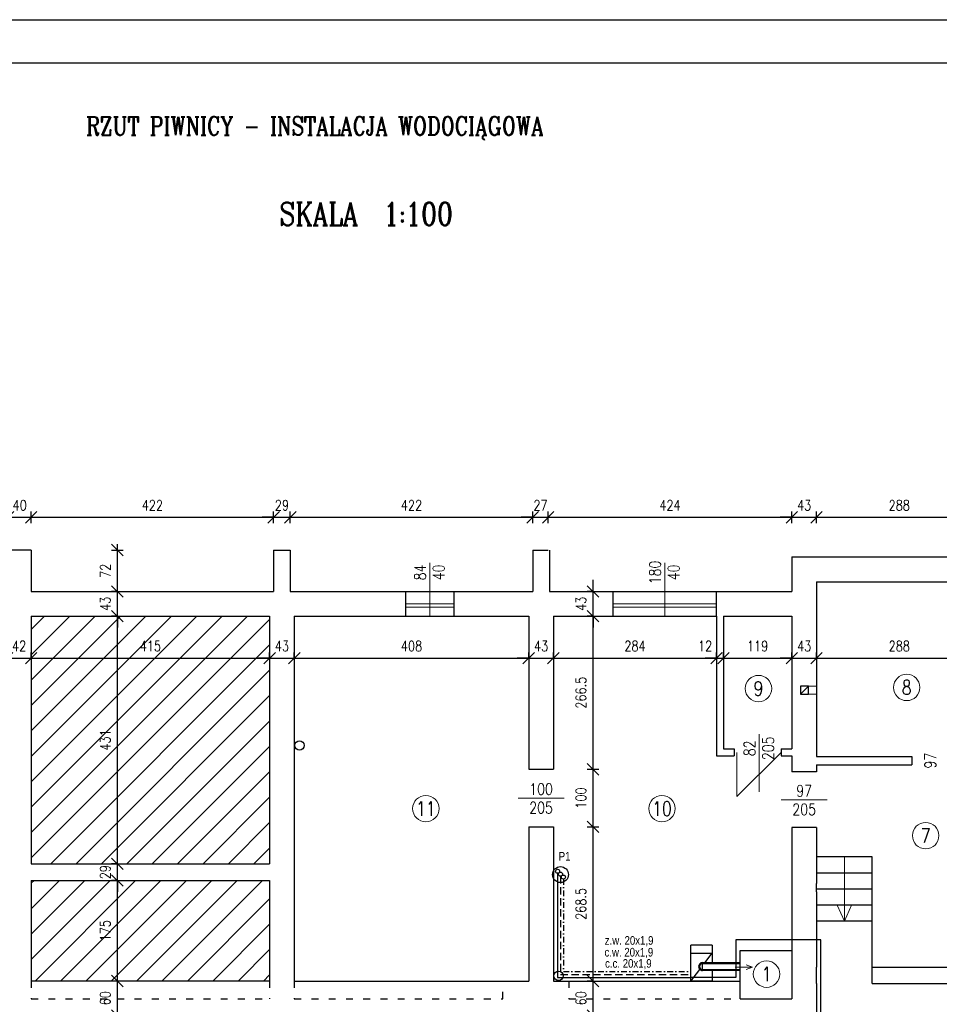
# Model space of a CAD drawing. Header units: centimetres. Extents: x 16800 to 40740, y -5708 to 2993.
# Tile 4 of 34: x 18297 to 19898, y -1714 to 0. Entities that reach past the tile are written whole.
import ezdxf
from ezdxf.enums import TextEntityAlignment as Align

# ---------------------------------------------------------------- set-up
doc = ezdxf.new("R2010")
doc.units = ezdxf.units.CM
doc.header["$MEASUREMENT"] = 0
for name, pattern in [('ACAD_ISO03W100', [30, 12, -18]), ('CONTINUA', [0]), ('DASHDOT', [1, 0.5, -0.25, 0, -0.25]), ('DASHED2', [9.525, 6.35, -3.175])]:
    doc.linetypes.add(name, pattern=pattern)
doc.layers.get('defpoints').update_dxf_attribs({"color": 6})
for name, color, linetype, lineweight in [('_woda ciepła', 1, 'DASHED2', 25), ('_woda cyrkulacyjna', 3, 'DASHDOT', 25), ('H20_PRZEWODY_ZIMNEJ_WODY', 5, 'Continuous', 30), ('kreskowanie', 7, 'Continuous', 18), ('linia pomocnicza', 7, 'Continuous', 18), ('linia widokowa', 8, 'Continuous', 25), ('opisy', 7, 'Continuous', 18), ('wymiary', 7, 'Continuous', 18)]:
    doc.layers.add(name, color=color, linetype=linetype, lineweight=lineweight)
doc.layers.add('napisy', color=7, linetype='Continuous')
doc.styles.get("Standard").update_dxf_attribs({"font": 'romanc.shx', "width": 0.8})
doc.dimstyles.new('OLO', dxfattribs={"dimtxt": 18, "dimasz": 20, "dimexe": 10, "dimexo": 10, "dimgap": 12, "dimtad": 1, "dimdec": 1, "dimdsep": 46, "dimtxsty": 'Standard', "dimblk1": 'OBLIQUE', "dimblk2": 'OBLIQUE', "dimsah": 1, "dimcen": 2.5, "dimdle": 10, "dimclrd": 1, "dimclre": 1, "dimclrt": 1, "dimadec": 0, "dimazin": 0, "dimtfac": 1, "dimtdec": 1, "dimtix": 1, "dimtmove": 2, "dimatfit": 3, "dimldrblk": 'OBLIQUE', "dimfxl": 0, "dimtolj": 1, "dimarcsym": 0})

# ---------------------------------------------------------------- blocks, each defined once
blk = doc.blocks.new('_OBLIQUE')
at = {"color": 0, "linetype": 'ByBlock'}
blk.add_line((-0.5, -0.5), (0.5, 0.5), dxfattribs=at)
blk = doc.blocks.new('*D329')
at = {"layer": 'defpoints', "color": 0}
for p in [(18317, -866), (18277, -923), (18317, -923)]:
    blk.add_point(p, dxfattribs=at)
at = {"layer": 'wymiary', "color": 1, "lineweight": -2}
for p, q in [((18277, -876), (18277, -856)), ((18317, -876), (18317, -856)), ((18277, -866), (18257, -866)), ((18277, -866), (18317, -866)), ((18317, -866), (18337, -866))]:
    blk.add_line(p, q, dxfattribs=at)
at = {"layer": 'wymiary', "color": 1, "lineweight": -2, "xscale": 20, "yscale": 20, "zscale": 20}
blk.add_blockref('_OBLIQUE', (18277, -866), dxfattribs=at)
at = {"layer": 'wymiary', "color": 1, "lineweight": -2, "xscale": 20, "yscale": 20, "zscale": 20, "rotation": 180}
blk.add_blockref('_OBLIQUE', (18317, -866), dxfattribs=at)
at = {"layer": 'wymiary', "color": 1, "insert": (18297, -845), "char_height": 18, "attachment_point": 5}
blk.add_mtext('\\A1;40', dxfattribs=at)
blk = doc.blocks.new('*D330')
at = {"layer": 'defpoints', "color": 0}
for p in [(18739, -866), (18317, -923), (18739, -923)]:
    blk.add_point(p, dxfattribs=at)
at = {"layer": 'wymiary', "color": 1, "lineweight": -2}
for p, q in [((18317, -876), (18317, -856)), ((18739, -876), (18739, -856)), ((18307, -866), (18749, -866))]:
    blk.add_line(p, q, dxfattribs=at)
at = {"layer": 'wymiary', "color": 1, "lineweight": -2, "xscale": 20, "yscale": 20, "zscale": 20, "rotation": 180}
blk.add_blockref('_OBLIQUE', (18317, -866), dxfattribs=at)
at = {"layer": 'wymiary', "color": 1, "lineweight": -2, "xscale": 20, "yscale": 20, "zscale": 20}
blk.add_blockref('_OBLIQUE', (18739, -866), dxfattribs=at)
at = {"layer": 'wymiary', "color": 1, "insert": (18528, -845), "char_height": 18, "attachment_point": 5}
blk.add_mtext('\\A1;422', dxfattribs=at)
blk = doc.blocks.new('*D331')
at = {"layer": 'defpoints', "color": 0}
for p in [(18768, -866), (18739, -923), (18768, -923)]:
    blk.add_point(p, dxfattribs=at)
at = {"layer": 'wymiary', "color": 1, "lineweight": -2}
for p, q in [((18739, -876), (18739, -856)), ((18768, -876), (18768, -856)), ((18739, -866), (18719, -866)), ((18739, -866), (18768, -866)), ((18768, -866), (18788, -866))]:
    blk.add_line(p, q, dxfattribs=at)
at = {"layer": 'wymiary', "color": 1, "lineweight": -2, "xscale": 20, "yscale": 20, "zscale": 20}
blk.add_blockref('_OBLIQUE', (18739, -866), dxfattribs=at)
at = {"layer": 'wymiary', "color": 1, "lineweight": -2, "xscale": 20, "yscale": 20, "zscale": 20, "rotation": 180}
blk.add_blockref('_OBLIQUE', (18768, -866), dxfattribs=at)
at = {"layer": 'wymiary', "color": 1, "insert": (18753.5, -845), "char_height": 18, "attachment_point": 5}
blk.add_mtext('\\A1;29', dxfattribs=at)
blk = doc.blocks.new('*D332')
at = {"layer": 'defpoints', "color": 0}
for p in [(19190, -866), (18768, -923), (19190, -923)]:
    blk.add_point(p, dxfattribs=at)
at = {"layer": 'wymiary', "color": 1, "lineweight": -2}
for p, q in [((18768, -876), (18768, -856)), ((19190, -876), (19190, -856)), ((18758, -866), (19200, -866))]:
    blk.add_line(p, q, dxfattribs=at)
at = {"layer": 'wymiary', "color": 1, "lineweight": -2, "xscale": 20, "yscale": 20, "zscale": 20, "rotation": 180}
blk.add_blockref('_OBLIQUE', (18768, -866), dxfattribs=at)
at = {"layer": 'wymiary', "color": 1, "lineweight": -2, "xscale": 20, "yscale": 20, "zscale": 20}
blk.add_blockref('_OBLIQUE', (19190, -866), dxfattribs=at)
at = {"layer": 'wymiary', "color": 1, "insert": (18979, -845), "char_height": 18, "attachment_point": 5}
blk.add_mtext('\\A1;422', dxfattribs=at)
blk = doc.blocks.new('*D333')
at = {"layer": 'defpoints', "color": 0}
for p in [(19217, -866), (19190, -923), (19217, -923)]:
    blk.add_point(p, dxfattribs=at)
at = {"layer": 'wymiary', "color": 1, "lineweight": -2}
for p, q in [((19190, -876), (19190, -856)), ((19217, -876), (19217, -856)), ((19190, -866), (19170, -866)), ((19190, -866), (19217, -866)), ((19217, -866), (19237, -866))]:
    blk.add_line(p, q, dxfattribs=at)
at = {"layer": 'wymiary', "color": 1, "lineweight": -2, "xscale": 20, "yscale": 20, "zscale": 20}
blk.add_blockref('_OBLIQUE', (19190, -866), dxfattribs=at)
at = {"layer": 'wymiary', "color": 1, "lineweight": -2, "xscale": 20, "yscale": 20, "zscale": 20, "rotation": 180}
blk.add_blockref('_OBLIQUE', (19217, -866), dxfattribs=at)
at = {"layer": 'wymiary', "color": 1, "insert": (19203.5, -845), "char_height": 18, "attachment_point": 5}
blk.add_mtext('\\A1;27', dxfattribs=at)
blk = doc.blocks.new('*D334')
at = {"layer": 'defpoints', "color": 0}
for p in [(19641, -866), (19217, -923), (19641, -935)]:
    blk.add_point(p, dxfattribs=at)
at = {"layer": 'wymiary', "color": 1, "lineweight": -2}
for p, q in [((19217, -876), (19217, -856)), ((19641, -876), (19641, -856)), ((19207, -866), (19651, -866))]:
    blk.add_line(p, q, dxfattribs=at)
at = {"layer": 'wymiary', "color": 1, "lineweight": -2, "xscale": 20, "yscale": 20, "zscale": 20, "rotation": 180}
blk.add_blockref('_OBLIQUE', (19217, -866), dxfattribs=at)
at = {"layer": 'wymiary', "color": 1, "lineweight": -2, "xscale": 20, "yscale": 20, "zscale": 20}
blk.add_blockref('_OBLIQUE', (19641, -866), dxfattribs=at)
at = {"layer": 'wymiary', "color": 1, "insert": (19429, -845), "char_height": 18, "attachment_point": 5}
blk.add_mtext('\\A1;424', dxfattribs=at)
blk = doc.blocks.new('*D335')
at = {"layer": 'defpoints', "color": 0}
for p in [(19684, -866), (19641, -935), (19684, -978)]:
    blk.add_point(p, dxfattribs=at)
at = {"layer": 'wymiary', "color": 1, "lineweight": -2}
for p, q in [((19641, -876), (19641, -856)), ((19684, -876), (19684, -856)), ((19641, -866), (19621, -866)), ((19641, -866), (19684, -866)), ((19684, -866), (19704, -866))]:
    blk.add_line(p, q, dxfattribs=at)
at = {"layer": 'wymiary', "color": 1, "lineweight": -2, "xscale": 20, "yscale": 20, "zscale": 20}
blk.add_blockref('_OBLIQUE', (19641, -866), dxfattribs=at)
at = {"layer": 'wymiary', "color": 1, "lineweight": -2, "xscale": 20, "yscale": 20, "zscale": 20, "rotation": 180}
blk.add_blockref('_OBLIQUE', (19684, -866), dxfattribs=at)
at = {"layer": 'wymiary', "color": 1, "insert": (19662.5, -845), "char_height": 18, "attachment_point": 5}
blk.add_mtext('\\A1;43', dxfattribs=at)
blk = doc.blocks.new('*D336')
at = {"layer": 'defpoints', "color": 0}
for p in [(19972, -866), (19684, -978), (19972, -978)]:
    blk.add_point(p, dxfattribs=at)
at = {"layer": 'wymiary', "color": 1, "lineweight": -2}
for p, q in [((19684, -876), (19684, -856)), ((19972, -876), (19972, -856)), ((19674, -866), (19982, -866))]:
    blk.add_line(p, q, dxfattribs=at)
at = {"layer": 'wymiary', "color": 1, "lineweight": -2, "xscale": 20, "yscale": 20, "zscale": 20, "rotation": 180}
blk.add_blockref('_OBLIQUE', (19684, -866), dxfattribs=at)
at = {"layer": 'wymiary', "color": 1, "lineweight": -2, "xscale": 20, "yscale": 20, "zscale": 20}
blk.add_blockref('_OBLIQUE', (19972, -866), dxfattribs=at)
at = {"layer": 'wymiary', "color": 1, "insert": (19828, -845), "char_height": 18, "attachment_point": 5}
blk.add_mtext('\\A1;288', dxfattribs=at)
blk = doc.blocks.new('*D348')
at = {"layer": 'defpoints', "color": 0}
for p in [(18275, -1111), (18317, -1111), (18317, -1111)]:
    blk.add_point(p, dxfattribs=at)
at = {"layer": 'wymiary', "color": 1, "lineweight": -2}
for p, q in [((18275, -1111), (18255, -1111)), ((18275, -1111), (18275, -1101)), ((18275, -1111), (18317, -1111)), ((18317, -1111), (18317, -1101)), ((18317, -1111), (18337, -1111))]:
    blk.add_line(p, q, dxfattribs=at)
at = {"layer": 'wymiary', "color": 1, "lineweight": -2, "xscale": 20, "yscale": 20, "zscale": 20}
blk.add_blockref('_OBLIQUE', (18275, -1111), dxfattribs=at)
at = {"layer": 'wymiary', "color": 1, "lineweight": -2, "xscale": 20, "yscale": 20, "zscale": 20, "rotation": 180}
blk.add_blockref('_OBLIQUE', (18317, -1111), dxfattribs=at)
at = {"layer": 'wymiary', "color": 1, "insert": (18296, -1090), "char_height": 18, "attachment_point": 5}
blk.add_mtext('\\A1;42', dxfattribs=at)
blk = doc.blocks.new('*D349')
at = {"layer": 'defpoints', "color": 0}
for p in [(18317, -1111), (18732, -1111), (18732, -1111)]:
    blk.add_point(p, dxfattribs=at)
at = {"layer": 'wymiary', "color": 1, "lineweight": -2}
for p, q in [((18307, -1111), (18742, -1111)), ((18317, -1111), (18317, -1101)), ((18732, -1111), (18732, -1101))]:
    blk.add_line(p, q, dxfattribs=at)
at = {"layer": 'wymiary', "color": 1, "lineweight": -2, "xscale": 20, "yscale": 20, "zscale": 20, "rotation": 180}
blk.add_blockref('_OBLIQUE', (18317, -1111), dxfattribs=at)
at = {"layer": 'wymiary', "color": 1, "lineweight": -2, "xscale": 20, "yscale": 20, "zscale": 20}
blk.add_blockref('_OBLIQUE', (18732, -1111), dxfattribs=at)
at = {"layer": 'wymiary', "color": 1, "insert": (18524.5, -1090), "char_height": 18, "attachment_point": 5}
blk.add_mtext('\\A1;415', dxfattribs=at)
blk = doc.blocks.new('*D350')
at = {"layer": 'defpoints', "color": 0}
for p in [(18732, -1111), (18775, -1111), (18775, -1111)]:
    blk.add_point(p, dxfattribs=at)
at = {"layer": 'wymiary', "color": 1, "lineweight": -2}
for p, q in [((18732, -1111), (18712, -1111)), ((18732, -1111), (18732, -1101)), ((18732, -1111), (18775, -1111)), ((18775, -1111), (18775, -1101)), ((18775, -1111), (18795, -1111))]:
    blk.add_line(p, q, dxfattribs=at)
at = {"layer": 'wymiary', "color": 1, "lineweight": -2, "xscale": 20, "yscale": 20, "zscale": 20}
blk.add_blockref('_OBLIQUE', (18732, -1111), dxfattribs=at)
at = {"layer": 'wymiary', "color": 1, "lineweight": -2, "xscale": 20, "yscale": 20, "zscale": 20, "rotation": 180}
blk.add_blockref('_OBLIQUE', (18775, -1111), dxfattribs=at)
at = {"layer": 'wymiary', "color": 1, "insert": (18753.5, -1090), "char_height": 18, "attachment_point": 5}
blk.add_mtext('\\A1;43', dxfattribs=at)
blk = doc.blocks.new('*D351')
at = {"layer": 'defpoints', "color": 0}
for p in [(18775, -1111), (19183, -1111), (19183, -1111)]:
    blk.add_point(p, dxfattribs=at)
at = {"layer": 'wymiary', "color": 1, "lineweight": -2}
for p, q in [((18765, -1111), (19193, -1111)), ((18775, -1111), (18775, -1101)), ((19183, -1111), (19183, -1101))]:
    blk.add_line(p, q, dxfattribs=at)
at = {"layer": 'wymiary', "color": 1, "lineweight": -2, "xscale": 20, "yscale": 20, "zscale": 20, "rotation": 180}
blk.add_blockref('_OBLIQUE', (18775, -1111), dxfattribs=at)
at = {"layer": 'wymiary', "color": 1, "lineweight": -2, "xscale": 20, "yscale": 20, "zscale": 20}
blk.add_blockref('_OBLIQUE', (19183, -1111), dxfattribs=at)
at = {"layer": 'wymiary', "color": 1, "insert": (18979, -1090), "char_height": 18, "attachment_point": 5}
blk.add_mtext('\\A1;408', dxfattribs=at)
blk = doc.blocks.new('*D352')
at = {"layer": 'defpoints', "color": 0}
for p in [(19183, -1111), (19226, -1111), (19226, -1111)]:
    blk.add_point(p, dxfattribs=at)
at = {"layer": 'wymiary', "color": 1, "lineweight": -2}
for p, q in [((19183, -1111), (19163, -1111)), ((19183, -1111), (19183, -1101)), ((19183, -1111), (19226, -1111)), ((19226, -1111), (19226, -1101)), ((19226, -1111), (19246, -1111))]:
    blk.add_line(p, q, dxfattribs=at)
at = {"layer": 'wymiary', "color": 1, "lineweight": -2, "xscale": 20, "yscale": 20, "zscale": 20}
blk.add_blockref('_OBLIQUE', (19183, -1111), dxfattribs=at)
at = {"layer": 'wymiary', "color": 1, "lineweight": -2, "xscale": 20, "yscale": 20, "zscale": 20, "rotation": 180}
blk.add_blockref('_OBLIQUE', (19226, -1111), dxfattribs=at)
at = {"layer": 'wymiary', "color": 1, "insert": (19204.5, -1090), "char_height": 18, "attachment_point": 5}
blk.add_mtext('\\A1;43', dxfattribs=at)
blk = doc.blocks.new('*D353')
at = {"layer": 'defpoints', "color": 0}
for p in [(19226, -1111), (19510, -1111), (19510, -1111)]:
    blk.add_point(p, dxfattribs=at)
at = {"layer": 'wymiary', "color": 1, "lineweight": -2}
for p, q in [((19216, -1111), (19520, -1111)), ((19226, -1111), (19226, -1101)), ((19510, -1111), (19510, -1101))]:
    blk.add_line(p, q, dxfattribs=at)
at = {"layer": 'wymiary', "color": 1, "lineweight": -2, "xscale": 20, "yscale": 20, "zscale": 20, "rotation": 180}
blk.add_blockref('_OBLIQUE', (19226, -1111), dxfattribs=at)
at = {"layer": 'wymiary', "color": 1, "lineweight": -2, "xscale": 20, "yscale": 20, "zscale": 20}
blk.add_blockref('_OBLIQUE', (19510, -1111), dxfattribs=at)
at = {"layer": 'wymiary', "color": 1, "insert": (19368, -1090), "char_height": 18, "attachment_point": 5}
blk.add_mtext('\\A1;284', dxfattribs=at)
blk = doc.blocks.new('*D354')
at = {"layer": 'defpoints', "color": 0}
for p in [(19510, -1111), (19522, -1111), (19522, -1111)]:
    blk.add_point(p, dxfattribs=at)
at = {"layer": 'wymiary', "color": 1, "lineweight": -2}
for p, q in [((19510, -1111), (19490, -1111)), ((19510, -1111), (19510, -1101)), ((19510, -1111), (19522, -1111)), ((19522, -1111), (19522, -1101)), ((19522, -1111), (19542, -1111))]:
    blk.add_line(p, q, dxfattribs=at)
at = {"layer": 'wymiary', "color": 1, "lineweight": -2, "xscale": 20, "yscale": 20, "zscale": 20}
blk.add_blockref('_OBLIQUE', (19510, -1111), dxfattribs=at)
at = {"layer": 'wymiary', "color": 1, "lineweight": -2, "xscale": 20, "yscale": 20, "zscale": 20, "rotation": 180}
blk.add_blockref('_OBLIQUE', (19522, -1111), dxfattribs=at)
at = {"layer": 'wymiary', "color": 1, "insert": (19490, -1090), "char_height": 18, "attachment_point": 5}
blk.add_mtext('\\A1;12', dxfattribs=at)
blk = doc.blocks.new('*D355')
at = {"layer": 'defpoints', "color": 0}
for p in [(19522, -1111), (19641, -1111), (19641, -1111)]:
    blk.add_point(p, dxfattribs=at)
at = {"layer": 'wymiary', "color": 1, "lineweight": -2}
for p, q in [((19512, -1111), (19651, -1111)), ((19522, -1111), (19522, -1101)), ((19641, -1111), (19641, -1101))]:
    blk.add_line(p, q, dxfattribs=at)
at = {"layer": 'wymiary', "color": 1, "lineweight": -2, "xscale": 20, "yscale": 20, "zscale": 20, "rotation": 180}
blk.add_blockref('_OBLIQUE', (19522, -1111), dxfattribs=at)
at = {"layer": 'wymiary', "color": 1, "lineweight": -2, "xscale": 20, "yscale": 20, "zscale": 20}
blk.add_blockref('_OBLIQUE', (19641, -1111), dxfattribs=at)
at = {"layer": 'wymiary', "color": 1, "insert": (19581.5, -1090), "char_height": 18, "attachment_point": 5}
blk.add_mtext('\\A1;119', dxfattribs=at)
blk = doc.blocks.new('*D356')
at = {"layer": 'defpoints', "color": 0}
for p in [(19641, -1111), (19684, -1111), (19684, -1111)]:
    blk.add_point(p, dxfattribs=at)
at = {"layer": 'wymiary', "color": 1, "lineweight": -2}
for p, q in [((19641, -1111), (19621, -1111)), ((19641, -1111), (19641, -1101)), ((19641, -1111), (19684, -1111)), ((19684, -1111), (19684, -1101)), ((19684, -1111), (19704, -1111))]:
    blk.add_line(p, q, dxfattribs=at)
at = {"layer": 'wymiary', "color": 1, "lineweight": -2, "xscale": 20, "yscale": 20, "zscale": 20}
blk.add_blockref('_OBLIQUE', (19641, -1111), dxfattribs=at)
at = {"layer": 'wymiary', "color": 1, "lineweight": -2, "xscale": 20, "yscale": 20, "zscale": 20, "rotation": 180}
blk.add_blockref('_OBLIQUE', (19684, -1111), dxfattribs=at)
at = {"layer": 'wymiary', "color": 1, "insert": (19662.5, -1090), "char_height": 18, "attachment_point": 5}
blk.add_mtext('\\A1;43', dxfattribs=at)
blk = doc.blocks.new('*D357')
at = {"layer": 'defpoints', "color": 0}
for p in [(19684, -1111), (19972, -1111), (19972, -1111)]:
    blk.add_point(p, dxfattribs=at)
at = {"layer": 'wymiary', "color": 1, "lineweight": -2}
for p, q in [((19674, -1111), (19982, -1111)), ((19684, -1111), (19684, -1101)), ((19972, -1111), (19972, -1101))]:
    blk.add_line(p, q, dxfattribs=at)
at = {"layer": 'wymiary', "color": 1, "lineweight": -2, "xscale": 20, "yscale": 20, "zscale": 20, "rotation": 180}
blk.add_blockref('_OBLIQUE', (19684, -1111), dxfattribs=at)
at = {"layer": 'wymiary', "color": 1, "lineweight": -2, "xscale": 20, "yscale": 20, "zscale": 20}
blk.add_blockref('_OBLIQUE', (19972, -1111), dxfattribs=at)
at = {"layer": 'wymiary', "color": 1, "insert": (19828, -1090), "char_height": 18, "attachment_point": 5}
blk.add_mtext('\\A1;288', dxfattribs=at)
blk = doc.blocks.new('*D377')
at = {"layer": 'defpoints', "color": 0}
for p in [(18467, -1673), (18467, -1673), (18467, -1733)]:
    blk.add_point(p, dxfattribs=at)
at = {"layer": 'wymiary', "color": 1, "lineweight": -2}
for p, q in [((18467, -1673), (18457, -1673)), ((18467, -1743), (18467, -1663)), ((18467, -1733), (18457, -1733))]:
    blk.add_line(p, q, dxfattribs=at)
at = {"layer": 'wymiary', "color": 1, "lineweight": -2, "xscale": 20, "yscale": 20, "zscale": 20}
for p, rotation in [((18467, -1673), 90), ((18467, -1733), 270)]:
    blk.add_blockref('_OBLIQUE', p, dxfattribs=dict(at, rotation=rotation))
at = {"layer": 'wymiary', "color": 1, "insert": (18446, -1703), "char_height": 18, "attachment_point": 5, "rotation": 90}
blk.add_mtext('\\A1;60', dxfattribs=at)
blk = doc.blocks.new('*D378')
at = {"layer": 'defpoints', "color": 0}
for p in [(18467, -1498), (18467, -1498), (18467, -1673)]:
    blk.add_point(p, dxfattribs=at)
at = {"layer": 'wymiary', "color": 1, "lineweight": -2}
for p, q in [((18467, -1683), (18467, -1488)), ((18467, -1498), (18457, -1498)), ((18467, -1673), (18457, -1673))]:
    blk.add_line(p, q, dxfattribs=at)
at = {"layer": 'wymiary', "color": 1, "lineweight": -2, "xscale": 20, "yscale": 20, "zscale": 20}
for p, rotation in [((18467, -1498), 90), ((18467, -1673), 270)]:
    blk.add_blockref('_OBLIQUE', p, dxfattribs=dict(at, rotation=rotation))
at = {"layer": 'wymiary', "color": 1, "insert": (18446, -1585.5), "char_height": 18, "attachment_point": 5, "rotation": 90}
blk.add_mtext('\\A1;175', dxfattribs=at)
blk = doc.blocks.new('*D379')
at = {"layer": 'defpoints', "color": 0}
for p in [(18467, -1469), (18467, -1469), (18467, -1498)]:
    blk.add_point(p, dxfattribs=at)
at = {"layer": 'wymiary', "color": 1, "lineweight": -2}
for p, q in [((18467, -1469), (18467, -1449)), ((18467, -1469), (18457, -1469)), ((18467, -1498), (18467, -1469)), ((18467, -1498), (18457, -1498)), ((18467, -1498), (18467, -1518))]:
    blk.add_line(p, q, dxfattribs=at)
at = {"layer": 'wymiary', "color": 1, "lineweight": -2, "xscale": 20, "yscale": 20, "zscale": 20}
for p, rotation in [((18467, -1469), 270), ((18467, -1498), 90)]:
    blk.add_blockref('_OBLIQUE', p, dxfattribs=dict(at, rotation=rotation))
at = {"layer": 'wymiary', "color": 1, "insert": (18446, -1483.5), "char_height": 18, "attachment_point": 5, "rotation": 90}
blk.add_mtext('\\A1;29', dxfattribs=at)
blk = doc.blocks.new('*D380')
at = {"layer": 'defpoints', "color": 0}
for p in [(18467, -1038), (18467, -1038), (18467, -1469)]:
    blk.add_point(p, dxfattribs=at)
at = {"layer": 'wymiary', "color": 1, "lineweight": -2}
for p, q in [((18467, -1479), (18467, -1028)), ((18467, -1038), (18457, -1038)), ((18467, -1469), (18457, -1469))]:
    blk.add_line(p, q, dxfattribs=at)
at = {"layer": 'wymiary', "color": 1, "lineweight": -2, "xscale": 20, "yscale": 20, "zscale": 20}
for p, rotation in [((18467, -1038), 90), ((18467, -1469), 270)]:
    blk.add_blockref('_OBLIQUE', p, dxfattribs=dict(at, rotation=rotation))
at = {"layer": 'wymiary', "color": 1, "insert": (18446, -1253.5), "char_height": 18, "attachment_point": 5, "rotation": 90}
blk.add_mtext('\\A1;431', dxfattribs=at)
blk = doc.blocks.new('*D381')
at = {"layer": 'defpoints', "color": 0}
for p in [(18467, -995), (18467, -995), (18467, -1038)]:
    blk.add_point(p, dxfattribs=at)
at = {"layer": 'wymiary', "color": 1, "lineweight": -2}
for p, q in [((18467, -995), (18467, -975)), ((18467, -995), (18457, -995)), ((18467, -1038), (18467, -995)), ((18467, -1038), (18457, -1038)), ((18467, -1038), (18467, -1058))]:
    blk.add_line(p, q, dxfattribs=at)
at = {"layer": 'wymiary', "color": 1, "lineweight": -2, "xscale": 20, "yscale": 20, "zscale": 20}
for p, rotation in [((18467, -995), 270), ((18467, -1038), 90)]:
    blk.add_blockref('_OBLIQUE', p, dxfattribs=dict(at, rotation=rotation))
at = {"layer": 'wymiary', "color": 1, "insert": (18446, -1016.5), "char_height": 18, "attachment_point": 5, "rotation": 90}
blk.add_mtext('\\A1;43', dxfattribs=at)
blk = doc.blocks.new('*D382')
at = {"layer": 'defpoints', "color": 0}
for p in [(18317, -923), (18467, -923), (18467, -995)]:
    blk.add_point(p, dxfattribs=at)
at = {"layer": 'wymiary', "color": 1, "lineweight": -2}
for p, q in [((18457, -923), (18477, -923)), ((18467, -1005), (18467, -913)), ((18467, -995), (18457, -995))]:
    blk.add_line(p, q, dxfattribs=at)
at = {"layer": 'wymiary', "color": 1, "lineweight": -2, "xscale": 20, "yscale": 20, "zscale": 20}
for p, rotation in [((18467, -923), 90), ((18467, -995), 270)]:
    blk.add_blockref('_OBLIQUE', p, dxfattribs=dict(at, rotation=rotation))
at = {"layer": 'wymiary', "color": 1, "insert": (18446, -959), "char_height": 18, "attachment_point": 5, "rotation": 90}
blk.add_mtext('\\A1;72', dxfattribs=at)
blk = doc.blocks.new('*D387')
at = {"layer": 'defpoints', "color": 0}
for p in [(19295, -1673), (19295, -1673), (19295, -1733)]:
    blk.add_point(p, dxfattribs=at)
at = {"layer": 'wymiary', "color": 1, "lineweight": -2}
for p, q in [((19295, -1673), (19285, -1673)), ((19295, -1743), (19295, -1663)), ((19295, -1733), (19285, -1733))]:
    blk.add_line(p, q, dxfattribs=at)
at = {"layer": 'wymiary', "color": 1, "lineweight": -2, "xscale": 20, "yscale": 20, "zscale": 20}
for p, rotation in [((19295, -1673), 90), ((19295, -1733), 270)]:
    blk.add_blockref('_OBLIQUE', p, dxfattribs=dict(at, rotation=rotation))
at = {"layer": 'wymiary', "color": 1, "insert": (19274, -1703), "char_height": 18, "attachment_point": 5, "rotation": 90}
blk.add_mtext('\\A1;60', dxfattribs=at)
blk = doc.blocks.new('*D388')
at = {"layer": 'defpoints', "color": 0}
for p in [(19226, -1404.5), (19295, -1404.5), (19295, -1673)]:
    blk.add_point(p, dxfattribs=at)
at = {"layer": 'wymiary', "color": 1, "lineweight": -2}
for p, q in [((19285, -1404.5), (19305, -1404.5)), ((19295, -1683), (19295, -1394.5)), ((19295, -1673), (19285, -1673))]:
    blk.add_line(p, q, dxfattribs=at)
at = {"layer": 'wymiary', "color": 1, "lineweight": -2, "xscale": 20, "yscale": 20, "zscale": 20}
for p, rotation in [((19295, -1404.5), 90), ((19295, -1673), 270)]:
    blk.add_blockref('_OBLIQUE', p, dxfattribs=dict(at, rotation=rotation))
at = {"layer": 'wymiary', "color": 1, "insert": (19274, -1538.8), "char_height": 18, "attachment_point": 5, "rotation": 90}
blk.add_mtext('\\A1;268.5', dxfattribs=at)
blk = doc.blocks.new('*D389')
at = {"layer": 'defpoints', "color": 0}
for p in [(19226, -1304.5), (19295, -1304.5), (19226, -1404.5)]:
    blk.add_point(p, dxfattribs=at)
at = {"layer": 'wymiary', "color": 1, "lineweight": -2}
for p, q in [((19295, -1414.5), (19295, -1294.5)), ((19285, -1304.5), (19305, -1304.5)), ((19285, -1404.5), (19305, -1404.5))]:
    blk.add_line(p, q, dxfattribs=at)
at = {"layer": 'wymiary', "color": 1, "lineweight": -2, "xscale": 20, "yscale": 20, "zscale": 20}
for p, rotation in [((19295, -1304.5), 90), ((19295, -1404.5), 270)]:
    blk.add_blockref('_OBLIQUE', p, dxfattribs=dict(at, rotation=rotation))
at = {"layer": 'wymiary', "color": 1, "insert": (19274, -1354.5), "char_height": 18, "attachment_point": 5, "rotation": 90}
blk.add_mtext('\\A1;100', dxfattribs=at)
blk = doc.blocks.new('*D390')
at = {"layer": 'defpoints', "color": 0}
for p in [(19295, -1038), (19295, -1038), (19226, -1304.5)]:
    blk.add_point(p, dxfattribs=at)
at = {"layer": 'wymiary', "color": 1, "lineweight": -2}
for p, q in [((19295, -1314.5), (19295, -1028)), ((19295, -1038), (19285, -1038)), ((19285, -1304.5), (19305, -1304.5))]:
    blk.add_line(p, q, dxfattribs=at)
at = {"layer": 'wymiary', "color": 1, "lineweight": -2, "xscale": 20, "yscale": 20, "zscale": 20}
for p, rotation in [((19295, -1038), 90), ((19295, -1304.5), 270)]:
    blk.add_blockref('_OBLIQUE', p, dxfattribs=dict(at, rotation=rotation))
at = {"layer": 'wymiary', "color": 1, "insert": (19274, -1171.3), "char_height": 18, "attachment_point": 5, "rotation": 90}
blk.add_mtext('\\A1;266.5', dxfattribs=at)
blk = doc.blocks.new('*D391')
at = {"layer": 'defpoints', "color": 0}
for p in [(19295, -995), (19295, -995), (19295, -1038)]:
    blk.add_point(p, dxfattribs=at)
at = {"layer": 'wymiary', "color": 1, "lineweight": -2}
for p, q in [((19295, -995), (19295, -975)), ((19295, -995), (19285, -995)), ((19295, -1038), (19295, -995)), ((19295, -1038), (19285, -1038)), ((19295, -1038), (19295, -1058))]:
    blk.add_line(p, q, dxfattribs=at)
at = {"layer": 'wymiary', "color": 1, "lineweight": -2, "xscale": 20, "yscale": 20, "zscale": 20}
for p, rotation in [((19295, -995), 270), ((19295, -1038), 90)]:
    blk.add_blockref('_OBLIQUE', p, dxfattribs=dict(at, rotation=rotation))
at = {"layer": 'wymiary', "color": 1, "insert": (19274, -1016.5), "char_height": 18, "attachment_point": 5, "rotation": 90}
blk.add_mtext('\\A1;43', dxfattribs=at)

msp = doc.modelspace()

# ---------------------------------------------------------------- hatches: boundary and pattern name
at = {"layer": 'kreskowanie'}
h = msp.add_hatch(dxfattribs=at)
h.set_pattern_fill('ANSI31', color=256, scale=250, style=0)
h.set_pattern_definition([(45, (-100, 100), (-22.097087, 22.097087), [])])
h.paths.add_polyline_path([(18275, -978), (17987, -978), (17987, -1476), (18275, -1476)])
h.paths.add_polyline_path([(18732, -1038), (18317, -1038), (18317, -1469), (18732, -1469)])
h.paths.add_polyline_path([(17987, -1518), (17987, -1703), (18275, -1703), (18275, -1518)])
h.paths.add_polyline_path([(18317, -1498), (18317, -1673), (18732, -1673), (18732, -1498)])
h.paths.add_polyline_path([(18317, -2166), (18732, -2166), (18732, -1748), (18684, -1748), (18684, -1733), (18317, -1733)])

# ---------------------------------------------------------------- linework, layer by layer
at = {"color": 1, "linetype": 'ByBlock', "lineweight": 30, "ltscale": 50}
for p, q in [((19502.525, -1610.656), (19465.312, -1610.656)), ((19465.312, -1624.675), (19465.312, -1610.656)), ((19502.525, -1610.656), (19502.525, -1624.675)), ((19465.312, -1624.675), (19490.196, -1624.675)), ((19465.312, -1662.777), (19465.312, -1624.675)), ((19489.669, -1641.37), (19502.525, -1624.675)), ((19490.196, -1624.675), (19502.525, -1624.675)), ((19490.495, -1624.675), (19502.525, -1624.675)), ((19502.525, -1624.675), (19502.525, -1641.37)), ((19465.312, -1673), (19480.897, -1652.761)), ((19480.897, -1652.761), (19481.363, -1652.156)), ((19502.525, -1654.386), (19502.525, -1661.479)), ((19502.525, -1661.479), (19502.525, -1673)), ((19465.312, -1673), (19465.312, -1662.777)), ((19491.825, -1673), (19465.312, -1673)), ((19502.525, -1673), (19491.825, -1673))]:
    msp.add_line(p, q, dxfattribs=at)
at = {"color": 0, "linetype": 'ByBlock', "ltscale": 50}
msp.add_line((19485.458, -1654.386), (19485.458, -1641.37), dxfattribs=at)
at = {"linetype": 'ByBlock', "ltscale": 50}
for p, q in [((19551, -1641.37), (19485.458, -1641.37)), ((19551, -1654.386), (19485.458, -1654.386))]:
    msp.add_line(p, q, dxfattribs=at)
at = {"linetype": 'ByBlock', "lineweight": 15, "ltscale": 50}
msp.add_line((19485.458, -1642.954), (19551, -1642.954), dxfattribs=at)
at = {"linetype": 'ByBlock', "lineweight": 18, "ltscale": 50}
msp.add_line((19485.458, -1652.954), (19551, -1652.954), dxfattribs=at)
at = {"color": 5}
msp.add_circle((19233.354, -1482), 3.445, dxfattribs=at)
at = {"color": 1}
msp.add_circle((19238.354, -1487), 3.642, dxfattribs=at)
at = {"color": 3}
msp.add_circle((19243.354, -1492), 3.437, dxfattribs=at)
at = {"linetype": 'ByBlock', "lineweight": 50, "ltscale": 50}
msp.add_arc((19486.348, -1647.878), 6.569, 97.784928, 262.215072, dxfattribs=at)
at = {"layer": '_woda ciepła', "lineweight": 30, "ltscale": 2}
for p, q in [((19238.354, -1490.642), (19238.354, -1661.659)), ((19238.354, -1661.659), (19465.312, -1661.659))]:
    msp.add_line(p, q, dxfattribs=at)
at = {"layer": '_woda cyrkulacyjna', "lineweight": 30, "ltscale": 20}
for p, q in [((19243.354, -1495.437), (19243.354, -1656.659)), ((19238.18, -1656.659), (19238.354, -1656.659)), ((19243.354, -1656.659), (19465.312, -1656.659))]:
    msp.add_line(p, q, dxfattribs=at)
at = {"layer": 'defpoints'}
for p, q in [((16800, 0), (21000, 0)), ((16800, 0), (21000, 0)), ((16875, -75), (20925, -75))]:
    msp.add_line(p, q, dxfattribs=at)
at = {"layer": 'H20_PRZEWODY_ZIMNEJ_WODY', "lineweight": 30}
for p, q in [((19233.354, -1485.445), (19233.354, -1666.659)), ((19691.631, -1601.099), (19543.47, -1601.099)), ((19543.47, -1601.099), (19543.47, -1666.659)), ((19691.631, -1844.582), (19691.631, -1601.099)), ((19233.354, -1666.659), (19465.312, -1666.659)), ((19543.47, -1666.659), (19465.312, -1666.659))]:
    msp.add_line(p, q, dxfattribs=at)
at = {"layer": 'linia pomocnicza'}
for p, q in [((19011, -1038), (19011, -945)), ((19420, -1038), (19420, -945)), ((18969, -1016.5), (19053, -1016.5)), ((18969, -1022.5), (19053, -1022.5)), ((19330, -1016.5), (19510, -1016.5)), ((19330, -1022.5), (19510, -1022.5)), ((19670, -1160), (19684, -1160)), ((19670, -1174), (19684, -1174)), ((19584, -1343.5), (19584, -1243.5)), ((19622.5, -1275), (19545.5, -1352)), ((19545.5, -1352), (19545.5, -1275)), ((19164.5, -1354.5), (19244.5, -1354.5)), ((19622.5, -1357.5), (19702.5, -1357.5)), ((19732.5, -1457), (19732.5, -1569)), ((19732.5, -1569), (19720, -1541)), ((19732.5, -1569), (19745, -1541)), ((19572.453, -1648.679), (19561.453, -1644.679)), ((19572.453, -1648.679), (19542.453, -1648.679)), ((19572.453, -1648.679), (19561.453, -1652.679))]:
    msp.add_line(p, q, dxfattribs=at)
for centre in [(19583, -1164), (19841, -1162), (19004, -1373), (19415, -1373), (19874, -1420), (19597, -1661)]:
    msp.add_circle(centre, 23, dxfattribs=at)
at = {"layer": 'linia widokowa'}
for p, q in [((18317, -923), (18277, -923)), ((18317, -923), (18317, -995)), ((18739, -923), (18739, -995)), ((18739, -923), (18768, -923)), ((18768, -923), (18768, -995)), ((19190, -923), (19190, -995)), ((19190, -923), (19217, -923)), ((19219, -923), (19219, -995)), ((19641, -935), (19641, -995)), ((19641, -935), (20018, -935)), ((19684, -978), (19684, -1282)), ((19684, -978), (19972, -978)), ((18317, -995), (18739, -995)), ((18768, -995), (19190, -995)), ((18969, -1038), (18969, -995)), ((19053, -1038), (19053, -995)), ((19219, -995), (19641, -995)), ((19330, -1038), (19330, -995)), ((19510, -1038), (19510, -995)), ((18317, -1038), (18732, -1038)), ((18317, -1038), (18317, -1469)), ((18732, -1038), (18732, -1469)), ((18775, -1038), (19183, -1038)), ((18775, -1038), (18775, -1673)), ((19183, -1038), (19183, -1304.5)), ((19226, -1038), (19510, -1038)), ((19226, -1038), (19226, -1304.5)), ((19510, -1038), (19510, -1281)), ((19522, -1038), (19522, -1269)), ((19522, -1038), (19641, -1038)), ((19641, -1038), (19641, -1269)), ((19656, -1174), (19670, -1160)), ((19510, -1281), (19540.5, -1281)), ((19522, -1269), (19540.5, -1269)), ((19540.5, -1269), (19540.5, -1281)), ((19622.5, -1269), (19622.5, -1281)), ((19622.5, -1269), (19641, -1269)), ((19622.5, -1281), (19641, -1281)), ((19641, -1281), (19641, -1309)), ((19684, -1282), (19850, -1282)), ((19850, -1282), (19850, -1297)), ((19684, -1297), (19850, -1297)), ((19684, -1297), (19684, -1309)), ((19183, -1304.5), (19226, -1304.5)), ((19684, -1309), (19641, -1309)), ((19183, -1404.5), (19226, -1404.5)), ((19183, -1404.5), (19183, -1673)), ((19226, -1404.5), (19226, -1673)), ((19641, -1406), (19641, -1704)), ((19684, -1406), (19641, -1406)), ((19684, -1406), (19684, -1503)), ((18317, -1469), (18732, -1469)), ((19781, -1457), (19684, -1457)), ((19781, -1649), (19781, -1457)), ((19781, -1485), (19684, -1485)), ((18317, -1498), (18732, -1498)), ((18317, -1498), (18317, -1673)), ((18732, -1498), (18732, -1673)), ((19684, -1518), (19684, -1503)), ((19781, -1513), (19684, -1513)), ((19684, -1518), (19684, -1649)), ((19781, -1541), (19684, -1541)), ((19781, -1569), (19684, -1569)), ((19551, -1704), (19551, -1620)), ((19551, -1620), (19641, -1620)), ((19684, -1677), (19684, -1649)), ((19781, -1649), (19972, -1649)), ((19781, -1677), (19781, -1649)), ((18732, -1673), (18317, -1673)), ((18775, -1673), (19183, -1673)), ((19226, -1673), (19253, -1673)), ((19253, -1673), (19551, -1673)), ((19684, -1677), (19684, -1733)), ((19781, -1677), (19972, -1677)), ((19551, -1704), (19641, -1704))]:
    msp.add_line(p, q, dxfattribs=at)
at = {"layer": 'linia widokowa', "linetype": 'ACAD_ISO03W100'}
for p, q in [((18317, -1673), (18317, -1704)), ((18732, -1673), (18732, -1704)), ((18775, -1673), (18775, -1704)), ((19138, -1704), (19138, -1673)), ((19253, -1673), (19253, -1704)), ((18317, -1704), (18732, -1704)), ((18775, -1704), (19138, -1704)), ((19253, -1704), (19551, -1704))]:
    msp.add_line(p, q, dxfattribs=at)
at = {"layer": 'linia widokowa'}
msp.add_lwpolyline([(19670, -1167), (19670, -1160), (19656, -1160), (19656, -1174), (19670, -1174), (19670, -1167)], dxfattribs=at)
for centre in [(18784, -1263), (19235, -1664)]:
    msp.add_circle(centre, 8, dxfattribs=at)
at = {"layer": 'napisy', "color": 7, "lineweight": 30, "ltscale": 0.5}
msp.add_circle((19238.333, -1487.782), 13.843, dxfattribs=at)

# ---------------------------------------------------------------- texts
at = {"layer": '_woda ciepła', "color": 7, "linetype": 'CONTINUA', "ltscale": 0.1, "char_height": 15, "attachment_point": 1}
for s, insert, width in [('{\\f@Arial Unicode MS|b0|i0|c238|p34;P1}', (19235.217, -1448.394), 163.83071), ('{\\f@Arial Unicode MS|b0|i0|c238|p34;z.w. 20x1,9}', (19315.361, -1594.835), 1354.63949), ('{\\f@Arial Unicode MS|b0|i0|c238|p34;c.w. \\f@Arial Unicode MS|b0|i0|c238|p34;20x1,9}', (19314.975, -1615.347), 1180.45704), ('{\\f@Arial Unicode MS|b0|i0|c238|p34;c.c. 20x1,9}', (19315.923, -1634.839), 1164.6033)]:
    msp.add_mtext(s, dxfattribs=dict(at, insert=insert, width=width))
at = {"layer": 'linia pomocnicza', "width": 0.8}
for s, p in [('84', (18994, -962)), ('40', (19026.381, -962)), ('180', (19403, -962)), ('40', (19435.381, -962)), ('82', (19567.5, -1268)), ('205', (19599.881, -1268)), ('97', (19882, -1289.5))]:
    msp.add_text(s, height=20, rotation=90, dxfattribs=at).set_placement(p, align=Align.MIDDLE)
for s, height, p in [('9', 25, (19583, -1164)), ('8', 25, (19841, -1162)), ('100', 20, (19204.5, -1339)), ('97', 20, (19662.5, -1342)), ('11', 25, (19004, -1373)), ('205', 20, (19204.5, -1371.381)), ('10', 25, (19415, -1373)), ('205', 20, (19662.5, -1374.381)), ('7', 25, (19874, -1420)), ('1', 25, (19597, -1661))]:
    msp.add_text(s, height=height, dxfattribs=at).set_placement(p, align=Align.MIDDLE)
at = {"layer": 'linia widokowa', "width": 0.8}
msp.add_text('SKALA  1:100', height=40, dxfattribs=at).set_placement((18900, -337.905), align=Align.MIDDLE)
at = {"layer": 'opisy', "color": 0, "lineweight": 30, "width": 0.8}
msp.add_text('RZUT PIWNICY - INSTALACJA WODOCIĄGOWA', height=32, dxfattribs=at).set_placement((18412.364, -200.929))

# ---------------------------------------------------------------- dimensions: what is measured, and where the dimension line sits
at = {"layer": 'wymiary'}
for base, p1, p2, picture, middle in [((18317, -866), (18277, -923), (18317, -923), '*D329', (18297, -845)), ((18739, -866), (18317, -923), (18739, -923), '*D330', (18528, -845)), ((18768, -866), (18739, -923), (18768, -923), '*D331', (18753.5, -845)), ((19190, -866), (18768, -923), (19190, -923), '*D332', (18979, -845)), ((19217, -866), (19190, -923), (19217, -923), '*D333', (19203.5, -845)), ((19641, -866), (19217, -923), (19641, -935), '*D334', (19429, -845)), ((19684, -866), (19641, -935), (19684, -978), '*D335', (19662.5, -845)), ((19972, -866), (19684, -978), (19972, -978), '*D336', (19828, -845)), ((18317, -1111), (18275, -1111), (18317, -1111), '*D348', (18296, -1090)), ((18732, -1111), (18317, -1111), (18732, -1111), '*D349', (18524.5, -1090)), ((18775, -1111), (18732, -1111), (18775, -1111), '*D350', (18753.5, -1090)), ((19183, -1111), (18775, -1111), (19183, -1111), '*D351', (18979, -1090)), ((19226, -1111), (19183, -1111), (19226, -1111), '*D352', (19204.5, -1090)), ((19510, -1111), (19226, -1111), (19510, -1111), '*D353', (19368, -1090)), ((19641, -1111), (19522, -1111), (19641, -1111), '*D355', (19581.5, -1090)), ((19684, -1111), (19641, -1111), (19684, -1111), '*D356', (19662.5, -1090)), ((19972, -1111), (19684, -1111), (19972, -1111), '*D357', (19828, -1090))]:
    dim = msp.add_linear_dim(base=base, p1=p1, p2=p2, dimstyle='OLO', dxfattribs=at)
    dim.commit()
    dim.dimension.update_dxf_attribs({"geometry": picture, "text_midpoint": middle})
for base, p1, p2, picture, middle in [((18467, -923), (18467, -995), (18317, -923), '*D382', (18446, -959)), ((18467, -995), (18467, -1038), (18467, -995), '*D381', (18446, -1016.5)), ((19295, -995), (19295, -1038), (19295, -995), '*D391', (19274, -1016.5)), ((18467, -1038), (18467, -1469), (18467, -1038), '*D380', (18446, -1253.5)), ((19295, -1038), (19226, -1304.5), (19295, -1038), '*D390', (19274, -1171.25)), ((19295, -1304.5), (19226, -1404.5), (19226, -1304.5), '*D389', (19274, -1354.5)), ((19295, -1404.5), (19295, -1673), (19226, -1404.5), '*D388', (19274, -1538.75)), ((18467, -1469), (18467, -1498), (18467, -1469), '*D379', (18446, -1483.5)), ((18467, -1498), (18467, -1673), (18467, -1498), '*D378', (18446, -1585.5)), ((18467, -1673), (18467, -1733), (18467, -1673), '*D377', (18446, -1703)), ((19295, -1673), (19295, -1733), (19295, -1673), '*D387', (19274, -1703))]:
    dim = msp.add_linear_dim(base=base, p1=p1, p2=p2, angle=90, dimstyle='OLO', dxfattribs=at)
    dim.commit()
    dim.dimension.update_dxf_attribs({"geometry": picture, "text_midpoint": middle})
dim = msp.add_linear_dim(base=(19522, -1111), p1=(19510, -1111), p2=(19522, -1111), dimstyle='OLO', dxfattribs=at)
dim.commit()
dim.dimension.update_dxf_attribs({"geometry": '*D354', "text_midpoint": (19490, -1090), "dimtype": 160})

doc.saveas('drawing.dxf')
